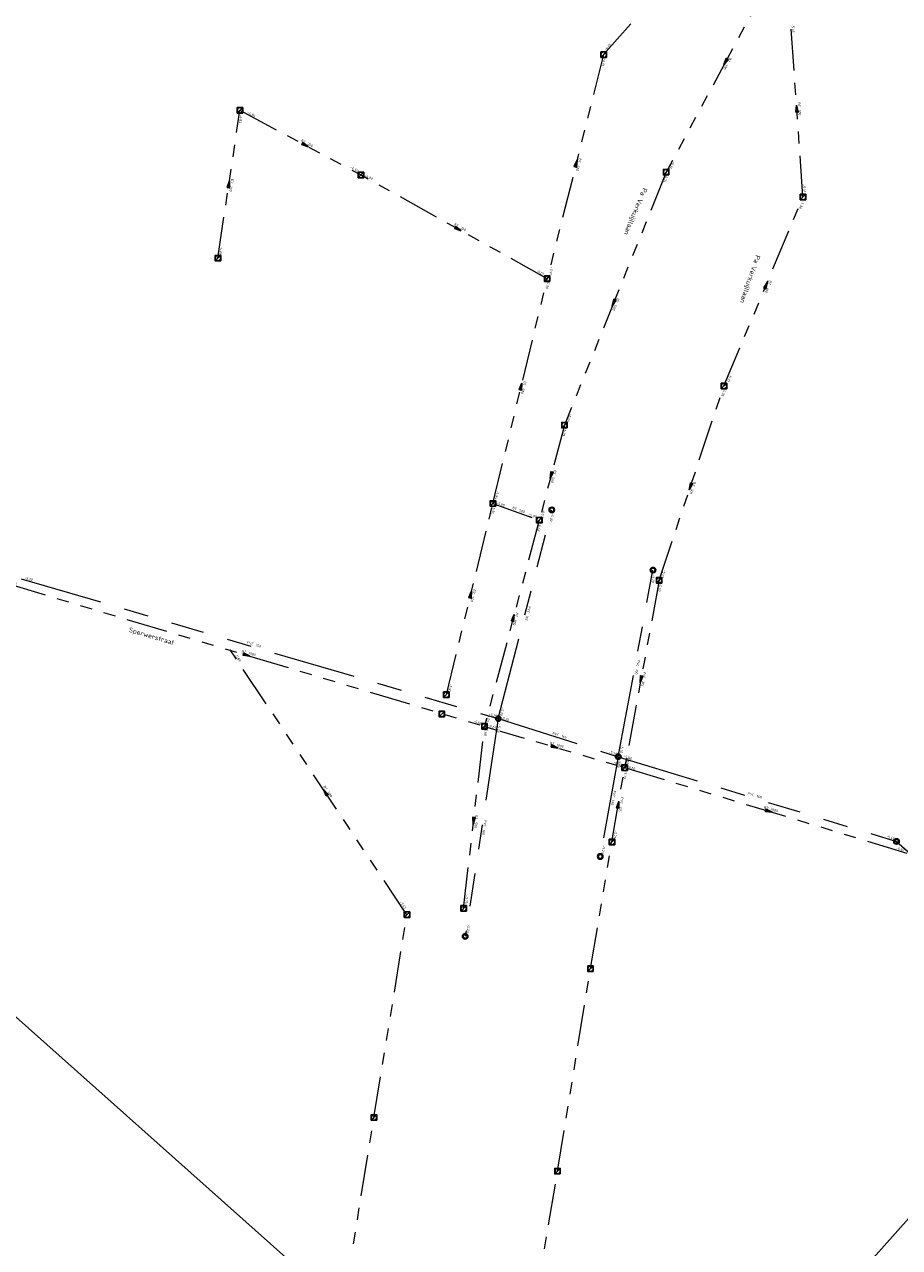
# Model space of a CAD drawing. Header units: metres. Extents: x 113080 to 114329, y 482672 to 483852.
# Tile 14 of 55: x 113505 to 113632, y 483082 to 483260. Entities that reach past the tile are written whole.
import ezdxf
from ezdxf.enums import TextEntityAlignment as Align

# ---------------------------------------------------------------- set-up
doc = ezdxf.new("R2010")
doc.units = ezdxf.units.M
doc.linetypes.add('RI-DRAINAGE', pattern=[19.2, 6, -1.8, 1.8, -1.8, 2.4, -1.8, 1.8, -1.8])
doc.linetypes.add('RI-GWA', pattern=[18.45, 6, -1.8, 1.75, -1.8, 1.75, -1.8, 1.75, -1.8])
doc.layers.get('Defpoints').update_dxf_attribs({"color": 11})
for name, color, linetype, lineweight in [('B-WE-OG-TOPOGRAFIE_STRAATNAAM-T35', 7, 'Continuous', 35), ('B-WE-RI-DRAINAGE_DRAIN-G', 252, 'RI-DRAINAGE', 18), ('B-WE-RI-DRAINAGE_PUT-S', 252, 'Continuous', 25), ('B-WE-RI-GWA_RIOOLPUT_INSPECTIEPUT-S', 252, 'Continuous', 25), ('B-WE-RI-GWA_STROOMRICHTING-S', 252, 'Continuous', 25), ('B-WE-RI-GWA_TRANSPORTLEIDING-G', 252, 'RI-GWA', 18), ('B-WE-RI-OFG_DRAINAGE_STROOMRICHTING-S', 252, 'Continuous', 25), ('B-WE-RI-OFG_GWA_STROOMRICHTING-S', 252, 'Continuous', 25), ('X-XX-AL-WIPEOUT_IN_BLOCK-A', 193, 'Continuous', 25)]:
    doc.layers.add(name, color=color, linetype=linetype, lineweight=lineweight)
doc.styles.add('NLCS-ISO', font='NLCS-ISO.ttf')
doc.styles.add('NLCS-ISO-M200-T35', font='NLCS-ISO.ttf', dxfattribs={"height": 0.7})

# ---------------------------------------------------------------- blocks, each defined once
blk = doc.blocks.new('SRI-DRAIN_PUT-SO')
at = {"lineweight": -3}
for radius in [2, 1.5]:
    blk.add_circle((0, 0), radius, dxfattribs=at)
blk = doc.blocks.new('*U31')
at = {"ltscale": 0.1, "style": 'NLCS-ISO'}
blk.add_attdef('JVA', text='', height=1.8, dxfattribs=at).set_placement((0, -1), align=Align.TOP_CENTER)
for points in [[(-168.21, 2.62), (-173.81, 2.62), (-173.81, 0.62), (-168.21, 0.62)], [(177.54, 2.62), (183.14, 2.62), (183.14, 0.62), (177.54, 0.62)]]:
    blk.add_wipeout(points).dxf.layer = 'X-XX-AL-WIPEOUT_IN_BLOCK-A'
blk.add_attdef('BOBL', text='', height=1.8, dxfattribs=at).set_placement((-168.13, 0), align=Align.BOTTOM_RIGHT)
blk.add_attdef('BOBR', text='', height=1.8, dxfattribs=at).set_placement((177.64, 0), align=Align.BOTTOM_LEFT)
blk.add_wipeout([(4.68, 3.12), (4.68, 1.12), (0, 1.12), (-4.68, 1.12), (-4.68, 3.12), (0, 3.12)]).dxf.layer = 'X-XX-AL-WIPEOUT_IN_BLOCK-A'
blk.add_attdef('MAT', text='', height=1.8, dxfattribs=at).set_placement((-1, 0.5), align=Align.BOTTOM_RIGHT)
blk.add_attdef('DIA', text='', height=1.8, dxfattribs=at).set_placement((1, 0.5), align=Align.BOTTOM_LEFT)
blk = doc.blocks.new('*U32')
at = {"ltscale": 0.1, "style": 'NLCS-ISO'}
blk.add_attdef('JVA', text='', height=1.8, dxfattribs=at).set_placement((0, -1), align=Align.TOP_CENTER)
for points in [[(-38.95, 2.62), (-44.55, 2.62), (-44.55, 0.62), (-38.95, 0.62)], [(37.13, 2.62), (42.73, 2.62), (42.73, 0.62), (37.13, 0.62)]]:
    blk.add_wipeout(points).dxf.layer = 'X-XX-AL-WIPEOUT_IN_BLOCK-A'
blk.add_attdef('BOBL', text='', height=1.8, dxfattribs=at).set_placement((-38.87, 0), align=Align.BOTTOM_RIGHT)
blk.add_attdef('BOBR', text='', height=1.8, dxfattribs=at).set_placement((37.23, 0), align=Align.BOTTOM_LEFT)
blk.add_wipeout([(4.68, 3.12), (4.68, 1.12), (0, 1.12), (-4.68, 1.12), (-4.68, 3.12), (0, 3.12)]).dxf.layer = 'X-XX-AL-WIPEOUT_IN_BLOCK-A'
blk.add_attdef('MAT', text='', height=1.8, dxfattribs=at).set_placement((-1, 0.5), align=Align.BOTTOM_RIGHT)
blk.add_attdef('DIA', text='', height=1.8, dxfattribs=at).set_placement((1, 0.5), align=Align.BOTTOM_LEFT)
blk = doc.blocks.new('*U33')
at = {"ltscale": 0.1, "style": 'NLCS-ISO'}
blk.add_attdef('JVA', text='', height=1.8, dxfattribs=at).set_placement((0, -1), align=Align.TOP_CENTER)
for points in [[(-93.84, 2.62), (-99.44, 2.62), (-99.44, 0.62), (-93.84, 0.62)], [(99.58, 2.62), (105.18, 2.62), (105.18, 0.62), (99.58, 0.62)]]:
    blk.add_wipeout(points).dxf.layer = 'X-XX-AL-WIPEOUT_IN_BLOCK-A'
blk.add_attdef('BOBL', text='', height=1.8, dxfattribs=at).set_placement((-93.76, 0), align=Align.BOTTOM_RIGHT)
blk.add_attdef('BOBR', text='', height=1.8, dxfattribs=at).set_placement((99.68, 0), align=Align.BOTTOM_LEFT)
blk.add_wipeout([(4.68, 3.12), (4.68, 1.12), (0, 1.12), (-4.68, 1.12), (-4.68, 3.12), (0, 3.12)]).dxf.layer = 'X-XX-AL-WIPEOUT_IN_BLOCK-A'
blk.add_attdef('MAT', text='', height=1.8, dxfattribs=at).set_placement((-1, 0.5), align=Align.BOTTOM_RIGHT)
blk.add_attdef('DIA', text='', height=1.8, dxfattribs=at).set_placement((1, 0.5), align=Align.BOTTOM_LEFT)
blk = doc.blocks.new('*U35')
at = {"ltscale": 0.1, "style": 'NLCS-ISO'}
blk.add_attdef('JVA', text='', height=1.8, dxfattribs=at).set_placement((0, -1), align=Align.TOP_CENTER)
for points in [[(-62.83, 2.62), (-68.43, 2.62), (-68.43, 0.62), (-62.83, 0.62)], [(57.05, 2.62), (62.65, 2.62), (62.65, 0.62), (57.05, 0.62)]]:
    blk.add_wipeout(points).dxf.layer = 'X-XX-AL-WIPEOUT_IN_BLOCK-A'
blk.add_attdef('BOBL', text='', height=1.8, dxfattribs=at).set_placement((-62.75, 0), align=Align.BOTTOM_RIGHT)
blk.add_attdef('BOBR', text='', height=1.8, dxfattribs=at).set_placement((57.15, 0), align=Align.BOTTOM_LEFT)
blk.add_wipeout([(4.68, 3.12), (4.68, 1.12), (0, 1.12), (-4.68, 1.12), (-4.68, 3.12), (0, 3.12)]).dxf.layer = 'X-XX-AL-WIPEOUT_IN_BLOCK-A'
blk.add_attdef('MAT', text='', height=1.8, dxfattribs=at).set_placement((-1, 0.5), align=Align.BOTTOM_RIGHT)
blk.add_attdef('DIA', text='', height=1.8, dxfattribs=at).set_placement((1, 0.5), align=Align.BOTTOM_LEFT)
blk = doc.blocks.new('*U36')
at = {"ltscale": 0.1, "style": 'NLCS-ISO'}
blk.add_attdef('JVA', text='', height=1.8, dxfattribs=at).set_placement((0, -1), align=Align.TOP_CENTER)
for points in [[(-69.58, 2.62), (-75.18, 2.62), (-75.18, 0.62), (-69.58, 0.62)], [(70.11, 2.62), (75.71, 2.62), (75.71, 0.62), (70.11, 0.62)]]:
    blk.add_wipeout(points).dxf.layer = 'X-XX-AL-WIPEOUT_IN_BLOCK-A'
blk.add_attdef('BOBL', text='', height=1.8, dxfattribs=at).set_placement((-69.5, 0), align=Align.BOTTOM_RIGHT)
blk.add_attdef('BOBR', text='', height=1.8, dxfattribs=at).set_placement((70.21, 0), align=Align.BOTTOM_LEFT)
blk.add_wipeout([(4.68, 3.12), (4.68, 1.12), (0, 1.12), (-4.68, 1.12), (-4.68, 3.12), (0, 3.12)]).dxf.layer = 'X-XX-AL-WIPEOUT_IN_BLOCK-A'
blk.add_attdef('MAT', text='', height=1.8, dxfattribs=at).set_placement((-1, 0.5), align=Align.BOTTOM_RIGHT)
blk.add_attdef('DIA', text='', height=1.8, dxfattribs=at).set_placement((1, 0.5), align=Align.BOTTOM_LEFT)
blk = doc.blocks.new('*U38')
at = {"ltscale": 0.1, "style": 'NLCS-ISO'}
blk.add_attdef('JVA', text='', height=1.8, dxfattribs=at).set_placement((0, -1), align=Align.TOP_CENTER)
for points in [[(-70.39, 2.62), (-75.99, 2.62), (-75.99, 0.62), (-70.39, 0.62)], [(70.76, 2.62), (76.36, 2.62), (76.36, 0.62), (70.76, 0.62)]]:
    blk.add_wipeout(points).dxf.layer = 'X-XX-AL-WIPEOUT_IN_BLOCK-A'
blk.add_attdef('BOBL', text='', height=1.8, dxfattribs=at).set_placement((-70.31, 0), align=Align.BOTTOM_RIGHT)
blk.add_attdef('BOBR', text='', height=1.8, dxfattribs=at).set_placement((70.86, 0), align=Align.BOTTOM_LEFT)
blk.add_wipeout([(4.68, 3.12), (4.68, 1.12), (0, 1.12), (-4.68, 1.12), (-4.68, 3.12), (0, 3.12)]).dxf.layer = 'X-XX-AL-WIPEOUT_IN_BLOCK-A'
blk.add_attdef('MAT', text='', height=1.8, dxfattribs=at).set_placement((-1, 0.5), align=Align.BOTTOM_RIGHT)
blk.add_attdef('DIA', text='', height=1.8, dxfattribs=at).set_placement((1, 0.5), align=Align.BOTTOM_LEFT)
blk = doc.blocks.new('*U42')
at = {"ltscale": 0.1, "style": 'NLCS-ISO'}
blk.add_attdef('JVA', text='', height=1.8, dxfattribs=at).set_placement((0, -1), align=Align.TOP_CENTER)
for points in [[(-22.81, 2.62), (-28.41, 2.62), (-28.41, 0.62), (-22.81, 0.62)], [(34.64, 2.62), (40.24, 2.62), (40.24, 0.62), (34.64, 0.62)]]:
    blk.add_wipeout(points).dxf.layer = 'X-XX-AL-WIPEOUT_IN_BLOCK-A'
blk.add_attdef('BOBL', text='', height=1.8, dxfattribs=at).set_placement((-22.73, 0), align=Align.BOTTOM_RIGHT)
blk.add_attdef('BOBR', text='', height=1.8, dxfattribs=at).set_placement((34.74, 0), align=Align.BOTTOM_LEFT)
blk.add_wipeout([(4.68, 3.12), (4.68, 1.12), (0, 1.12), (-4.68, 1.12), (-4.68, 3.12), (0, 3.12)]).dxf.layer = 'X-XX-AL-WIPEOUT_IN_BLOCK-A'
blk.add_attdef('MAT', text='', height=1.8, dxfattribs=at).set_placement((-1, 0.5), align=Align.BOTTOM_RIGHT)
blk.add_attdef('DIA', text='', height=1.8, dxfattribs=at).set_placement((1, 0.5), align=Align.BOTTOM_LEFT)
blk = doc.blocks.new('B-SRI-PUT_GWA-SO')
blk.add_line((-1.41, -1.41), (1.41, 1.41))
at = {"lineweight": -3, "flags": 128}
blk.add_lwpolyline([(2, -2), (2, 2), (-2, 2), (-2, -2)], close=True, dxfattribs=at)
at = {"lineweight": -3}
blk.add_circle((0, 0), 2, dxfattribs=at)
blk = doc.blocks.new('*U110')
at = {"ltscale": 0.1}
blk.add_hatch(color=256, dxfattribs=at).paths.add_polyline_path([(2.5, 0), (-2.5, -0.83), (-2.5, 0.83)])
at = {"ltscale": 0.1, "flags": 128}
blk.add_lwpolyline([(2.5, 0), (-2.5, -0.83), (-2.5, 0.83)], close=True, dxfattribs=at)
at = {"ltscale": 0.1, "style": 'NLCS-ISO'}
for tag, p in [('BOBL', (-174.97, 0)), ('MAT', (-1, 0.5))]:
    blk.add_attdef(tag, text='', height=1.8, dxfattribs=at).set_placement(p, align=Align.BOTTOM_RIGHT)
for tag, p in [('DIA', (1, 0.5)), ('BOBR', (171.88, 0))]:
    blk.add_attdef(tag, text='', height=1.8, dxfattribs=at).set_placement(p, align=Align.BOTTOM_LEFT)
blk.add_attdef('JVA', text='', height=1.8, dxfattribs=at).set_placement((0, -1), align=Align.TOP_CENTER)
blk = doc.blocks.new('*U112')
at = {"ltscale": 0.1}
blk.add_hatch(color=256, dxfattribs=at).paths.add_polyline_path([(-2.5, 0), (2.5, -0.83), (2.5, 0.83)])
at = {"ltscale": 0.1, "flags": 128}
blk.add_lwpolyline([(-2.5, 0), (2.5, -0.83), (2.5, 0.83)], close=True, dxfattribs=at)
at = {"ltscale": 0.1, "style": 'NLCS-ISO'}
for tag, p in [('BOBL', (-113.44, 0)), ('MAT', (-1, 0.5))]:
    blk.add_attdef(tag, text='', height=1.8, dxfattribs=at).set_placement(p, align=Align.BOTTOM_RIGHT)
for tag, p in [('DIA', (1, 0.5)), ('BOBR', (96.46, 0))]:
    blk.add_attdef(tag, text='', height=1.8, dxfattribs=at).set_placement(p, align=Align.BOTTOM_LEFT)
blk.add_attdef('JVA', text='', height=1.8, dxfattribs=at).set_placement((0, -1), align=Align.TOP_CENTER)
blk = doc.blocks.new('*U116')
at = {"ltscale": 0.1}
blk.add_hatch(color=256, dxfattribs=at).paths.add_polyline_path([(-2.5, 0), (2.5, -0.83), (2.5, 0.83)])
at = {"ltscale": 0.1, "flags": 128}
blk.add_lwpolyline([(-2.5, 0), (2.5, -0.83), (2.5, 0.83)], close=True, dxfattribs=at)
at = {"ltscale": 0.1, "style": 'NLCS-ISO'}
for tag, p in [('BOBL', (-60.35, 0)), ('MAT', (-1, 0.5))]:
    blk.add_attdef(tag, text='', height=1.8, dxfattribs=at).set_placement(p, align=Align.BOTTOM_RIGHT)
for tag, p in [('DIA', (1, 0.5)), ('BOBR', (66.43, 0))]:
    blk.add_attdef(tag, text='', height=1.8, dxfattribs=at).set_placement(p, align=Align.BOTTOM_LEFT)
blk.add_attdef('JVA', text='', height=1.8, dxfattribs=at).set_placement((0, -1), align=Align.TOP_CENTER)
blk = doc.blocks.new('*U117')
at = {"ltscale": 0.1}
blk.add_hatch(color=256, dxfattribs=at).paths.add_polyline_path([(-2.5, 0), (2.5, -0.83), (2.5, 0.83)])
at = {"ltscale": 0.1, "flags": 128}
blk.add_lwpolyline([(-2.5, 0), (2.5, -0.83), (2.5, 0.83)], close=True, dxfattribs=at)
at = {"ltscale": 0.1, "style": 'NLCS-ISO'}
for tag, p in [('BOBL', (-65.32, 0)), ('MAT', (-1, 0.5))]:
    blk.add_attdef(tag, text='', height=1.8, dxfattribs=at).set_placement(p, align=Align.BOTTOM_RIGHT)
for tag, p in [('DIA', (1, 0.5)), ('BOBR', (71.79, 0))]:
    blk.add_attdef(tag, text='', height=1.8, dxfattribs=at).set_placement(p, align=Align.BOTTOM_LEFT)
blk.add_attdef('JVA', text='', height=1.8, dxfattribs=at).set_placement((0, -1), align=Align.TOP_CENTER)
blk = doc.blocks.new('*U113')
at = {"ltscale": 0.1}
blk.add_hatch(color=256, dxfattribs=at).paths.add_polyline_path([(2.5, 0), (-2.5, -0.83), (-2.5, 0.83)])
at = {"ltscale": 0.1, "flags": 128}
blk.add_lwpolyline([(2.5, 0), (-2.5, -0.83), (-2.5, 0.83)], close=True, dxfattribs=at)
at = {"ltscale": 0.1, "style": 'NLCS-ISO'}
for tag, p in [('BOBL', (-62.07, 0)), ('MAT', (-1, 0.5))]:
    blk.add_attdef(tag, text='', height=1.8, dxfattribs=at).set_placement(p, align=Align.BOTTOM_RIGHT)
for tag, p in [('DIA', (1, 0.5)), ('BOBR', (54.37, 0))]:
    blk.add_attdef(tag, text='', height=1.8, dxfattribs=at).set_placement(p, align=Align.BOTTOM_LEFT)
blk.add_attdef('JVA', text='', height=1.8, dxfattribs=at).set_placement((0, -1), align=Align.TOP_CENTER)
blk = doc.blocks.new('*U114')
at = {"ltscale": 0.1}
blk.add_hatch(color=256, dxfattribs=at).paths.add_polyline_path([(2.5, 0), (-2.5, -0.83), (-2.5, 0.83)])
at = {"ltscale": 0.1, "flags": 128}
blk.add_lwpolyline([(2.5, 0), (-2.5, -0.83), (-2.5, 0.83)], close=True, dxfattribs=at)
at = {"ltscale": 0.1, "style": 'NLCS-ISO'}
for tag, p in [('BOBL', (-45.06, 0)), ('MAT', (-1, 0.5))]:
    blk.add_attdef(tag, text='', height=1.8, dxfattribs=at).set_placement(p, align=Align.BOTTOM_RIGHT)
for tag, p in [('DIA', (1, 0.5)), ('BOBR', (44.08, 0))]:
    blk.add_attdef(tag, text='', height=1.8, dxfattribs=at).set_placement(p, align=Align.BOTTOM_LEFT)
blk.add_attdef('JVA', text='', height=1.8, dxfattribs=at).set_placement((0, -1), align=Align.TOP_CENTER)
blk = doc.blocks.new('*U115')
at = {"ltscale": 0.1}
blk.add_hatch(color=256, dxfattribs=at).paths.add_polyline_path([(-2.5, 0), (2.5, -0.83), (2.5, 0.83)])
at = {"ltscale": 0.1, "flags": 128}
blk.add_lwpolyline([(-2.5, 0), (2.5, -0.83), (2.5, 0.83)], close=True, dxfattribs=at)
at = {"ltscale": 0.1, "style": 'NLCS-ISO'}
for tag, p in [('BOBL', (-19.18, 0)), ('MAT', (-1, 0.5))]:
    blk.add_attdef(tag, text='', height=1.8, dxfattribs=at).set_placement(p, align=Align.BOTTOM_RIGHT)
for tag, p in [('DIA', (1, 0.5)), ('BOBR', (18.51, 0))]:
    blk.add_attdef(tag, text='', height=1.8, dxfattribs=at).set_placement(p, align=Align.BOTTOM_LEFT)
blk.add_attdef('JVA', text='', height=1.8, dxfattribs=at).set_placement((0, -1), align=Align.TOP_CENTER)
blk = doc.blocks.new('*U157')
at = {"ltscale": 0.1}
blk.add_hatch(color=256, dxfattribs=at).paths.add_polyline_path([(2.5, 0), (-2.5, -0.83), (-2.5, 0.83)])
at = {"ltscale": 0.1, "flags": 128}
blk.add_lwpolyline([(2.5, 0), (-2.5, -0.83), (-2.5, 0.83)], close=True, dxfattribs=at)
at = {"ltscale": 0.1, "style": 'NLCS-ISO'}
for tag, p in [('BOBL', (-101.91, 0)), ('MAT', (-1, 0.5))]:
    blk.add_attdef(tag, text='', height=1.8, dxfattribs=at).set_placement(p, align=Align.BOTTOM_RIGHT)
for tag, p in [('DIA', (1, 0.5)), ('BOBR', (96.25, 0))]:
    blk.add_attdef(tag, text='', height=1.8, dxfattribs=at).set_placement(p, align=Align.BOTTOM_LEFT)
blk.add_attdef('JVA', text='', height=1.8, dxfattribs=at).set_placement((0, -1), align=Align.TOP_CENTER)
blk = doc.blocks.new('*U121')
at = {"ltscale": 0.1}
blk.add_hatch(color=256, dxfattribs=at).paths.add_polyline_path([(2.5, 0), (-2.5, -0.83), (-2.5, 0.83)])
at = {"ltscale": 0.1, "flags": 128}
blk.add_lwpolyline([(2.5, 0), (-2.5, -0.83), (-2.5, 0.83)], close=True, dxfattribs=at)
at = {"ltscale": 0.1, "style": 'NLCS-ISO'}
for tag, p in [('BOBL', (-65.22, 0)), ('MAT', (-1, 0.5))]:
    blk.add_attdef(tag, text='', height=1.8, dxfattribs=at).set_placement(p, align=Align.BOTTOM_RIGHT)
for tag, p in [('DIA', (1, 0.5)), ('BOBR', (56.19, 0))]:
    blk.add_attdef(tag, text='', height=1.8, dxfattribs=at).set_placement(p, align=Align.BOTTOM_LEFT)
blk.add_attdef('JVA', text='', height=1.8, dxfattribs=at).set_placement((0, -1), align=Align.TOP_CENTER)
blk = doc.blocks.new('*U122')
at = {"ltscale": 0.1}
blk.add_hatch(color=256, dxfattribs=at).paths.add_polyline_path([(2.5, 0), (-2.5, -0.83), (-2.5, 0.83)])
at = {"ltscale": 0.1, "flags": 128}
blk.add_lwpolyline([(2.5, 0), (-2.5, -0.83), (-2.5, 0.83)], close=True, dxfattribs=at)
at = {"ltscale": 0.1, "style": 'NLCS-ISO'}
for tag, p in [('BOBL', (-69.65, 0)), ('MAT', (-1, 0.5))]:
    blk.add_attdef(tag, text='', height=1.8, dxfattribs=at).set_placement(p, align=Align.BOTTOM_RIGHT)
for tag, p in [('DIA', (1, 0.5)), ('BOBR', (63.38, 0))]:
    blk.add_attdef(tag, text='', height=1.8, dxfattribs=at).set_placement(p, align=Align.BOTTOM_LEFT)
blk.add_attdef('JVA', text='', height=1.8, dxfattribs=at).set_placement((0, -1), align=Align.TOP_CENTER)
blk = doc.blocks.new('*U123')
at = {"ltscale": 0.1}
blk.add_hatch(color=256, dxfattribs=at).paths.add_polyline_path([(-2.5, 0), (2.5, -0.83), (2.5, 0.83)])
at = {"ltscale": 0.1, "flags": 128}
blk.add_lwpolyline([(-2.5, 0), (2.5, -0.83), (2.5, 0.83)], close=True, dxfattribs=at)
at = {"ltscale": 0.1, "style": 'NLCS-ISO'}
for tag, p in [('BOBL', (-60.67, 0)), ('MAT', (-1, 0.5))]:
    blk.add_attdef(tag, text='', height=1.8, dxfattribs=at).set_placement(p, align=Align.BOTTOM_RIGHT)
for tag, p in [('DIA', (1, 0.5)), ('BOBR', (69.55, 0))]:
    blk.add_attdef(tag, text='', height=1.8, dxfattribs=at).set_placement(p, align=Align.BOTTOM_LEFT)
blk.add_attdef('JVA', text='', height=1.8, dxfattribs=at).set_placement((0, -1), align=Align.TOP_CENTER)
blk = doc.blocks.new('*U124')
at = {"ltscale": 0.1}
blk.add_hatch(color=256, dxfattribs=at).paths.add_polyline_path([(-2.5, 0), (2.5, -0.83), (2.5, 0.83)])
at = {"ltscale": 0.1, "flags": 128}
blk.add_lwpolyline([(-2.5, 0), (2.5, -0.83), (2.5, 0.83)], close=True, dxfattribs=at)
at = {"ltscale": 0.1, "style": 'NLCS-ISO'}
for tag, p in [('BOBL', (-55.13, 0)), ('MAT', (-1, 0.5))]:
    blk.add_attdef(tag, text='', height=1.8, dxfattribs=at).set_placement(p, align=Align.BOTTOM_RIGHT)
for tag, p in [('DIA', (1, 0.5)), ('BOBR', (55.39, 0))]:
    blk.add_attdef(tag, text='', height=1.8, dxfattribs=at).set_placement(p, align=Align.BOTTOM_LEFT)
blk.add_attdef('JVA', text='', height=1.8, dxfattribs=at).set_placement((0, -1), align=Align.TOP_CENTER)
blk = doc.blocks.new('*U118')
at = {"ltscale": 0.1}
blk.add_hatch(color=256, dxfattribs=at).paths.add_polyline_path([(-2.5, 0), (2.5, -0.83), (2.5, 0.83)])
at = {"ltscale": 0.1, "flags": 128}
blk.add_lwpolyline([(-2.5, 0), (2.5, -0.83), (2.5, 0.83)], close=True, dxfattribs=at)
at = {"ltscale": 0.1, "style": 'NLCS-ISO'}
for tag, p in [('BOBL', (-73.35, 0)), ('MAT', (-1, 0.5))]:
    blk.add_attdef(tag, text='', height=1.8, dxfattribs=at).set_placement(p, align=Align.BOTTOM_RIGHT)
for tag, p in [('DIA', (1, 0.5)), ('BOBR', (77.68, 0))]:
    blk.add_attdef(tag, text='', height=1.8, dxfattribs=at).set_placement(p, align=Align.BOTTOM_LEFT)
blk.add_attdef('JVA', text='', height=1.8, dxfattribs=at).set_placement((0, -1), align=Align.TOP_CENTER)
blk = doc.blocks.new('*U119')
at = {"ltscale": 0.1}
blk.add_hatch(color=256, dxfattribs=at).paths.add_polyline_path([(2.5, 0), (-2.5, -0.83), (-2.5, 0.83)])
at = {"ltscale": 0.1, "flags": 128}
blk.add_lwpolyline([(2.5, 0), (-2.5, -0.83), (-2.5, 0.83)], close=True, dxfattribs=at)
at = {"ltscale": 0.1, "style": 'NLCS-ISO'}
for tag, p in [('BOBL', (-29.76, 0)), ('MAT', (-1, 0.5))]:
    blk.add_attdef(tag, text='', height=1.8, dxfattribs=at).set_placement(p, align=Align.BOTTOM_RIGHT)
for tag, p in [('DIA', (1, 0.5)), ('BOBR', (25.26, 0))]:
    blk.add_attdef(tag, text='', height=1.8, dxfattribs=at).set_placement(p, align=Align.BOTTOM_LEFT)
blk.add_attdef('JVA', text='', height=1.8, dxfattribs=at).set_placement((0, -1), align=Align.TOP_CENTER)
blk = doc.blocks.new('*U120')
at = {"ltscale": 0.1}
blk.add_hatch(color=256, dxfattribs=at).paths.add_polyline_path([(2.5, 0), (-2.5, -0.83), (-2.5, 0.83)])
at = {"ltscale": 0.1, "flags": 128}
blk.add_lwpolyline([(2.5, 0), (-2.5, -0.83), (-2.5, 0.83)], close=True, dxfattribs=at)
at = {"ltscale": 0.1, "style": 'NLCS-ISO'}
for tag, p in [('BOBL', (-94.87, 0)), ('MAT', (-1, 0.5))]:
    blk.add_attdef(tag, text='', height=1.8, dxfattribs=at).set_placement(p, align=Align.BOTTOM_RIGHT)
for tag, p in [('DIA', (1, 0.5)), ('BOBR', (86.49, 0))]:
    blk.add_attdef(tag, text='', height=1.8, dxfattribs=at).set_placement(p, align=Align.BOTTOM_LEFT)
blk.add_attdef('JVA', text='', height=1.8, dxfattribs=at).set_placement((0, -1), align=Align.TOP_CENTER)
blk = doc.blocks.new('*U129')
at = {"ltscale": 0.1}
blk.add_hatch(color=256, dxfattribs=at).paths.add_polyline_path([(2.5, 0), (-2.5, -0.83), (-2.5, 0.83)])
at = {"ltscale": 0.1, "flags": 128}
blk.add_lwpolyline([(2.5, 0), (-2.5, -0.83), (-2.5, 0.83)], close=True, dxfattribs=at)
at = {"ltscale": 0.1, "style": 'NLCS-ISO'}
for tag, p in [('BOBL', (-72.07, 0)), ('MAT', (-1, 0.5))]:
    blk.add_attdef(tag, text='', height=1.8, dxfattribs=at).set_placement(p, align=Align.BOTTOM_RIGHT)
for tag, p in [('DIA', (1, 0.5)), ('BOBR', (64.36, 0))]:
    blk.add_attdef(tag, text='', height=1.8, dxfattribs=at).set_placement(p, align=Align.BOTTOM_LEFT)
blk.add_attdef('JVA', text='', height=1.8, dxfattribs=at).set_placement((0, -1), align=Align.TOP_CENTER)
blk = doc.blocks.new('*U128')
at = {"ltscale": 0.1}
blk.add_hatch(color=256, dxfattribs=at).paths.add_polyline_path([(2.5, 0), (-2.5, -0.83), (-2.5, 0.83)])
at = {"ltscale": 0.1, "flags": 128}
blk.add_lwpolyline([(2.5, 0), (-2.5, -0.83), (-2.5, 0.83)], close=True, dxfattribs=at)
at = {"ltscale": 0.1, "style": 'NLCS-ISO'}
for tag, p in [('BOBL', (-41.9, 0)), ('MAT', (-1, 0.5))]:
    blk.add_attdef(tag, text='', height=1.8, dxfattribs=at).set_placement(p, align=Align.BOTTOM_RIGHT)
for tag, p in [('DIA', (1, 0.5)), ('BOBR', (36.45, 0))]:
    blk.add_attdef(tag, text='', height=1.8, dxfattribs=at).set_placement(p, align=Align.BOTTOM_LEFT)
blk.add_attdef('JVA', text='', height=1.8, dxfattribs=at).set_placement((0, -1), align=Align.TOP_CENTER)
blk = doc.blocks.new('*U127')
at = {"ltscale": 0.1}
blk.add_hatch(color=256, dxfattribs=at).paths.add_polyline_path([(-2.5, 0), (2.5, -0.83), (2.5, 0.83)])
at = {"ltscale": 0.1, "flags": 128}
blk.add_lwpolyline([(-2.5, 0), (2.5, -0.83), (2.5, 0.83)], close=True, dxfattribs=at)
at = {"ltscale": 0.1, "style": 'NLCS-ISO'}
for tag, p in [('BOBL', (-45.06, 0)), ('MAT', (-1, 0.5))]:
    blk.add_attdef(tag, text='', height=1.8, dxfattribs=at).set_placement(p, align=Align.BOTTOM_RIGHT)
for tag, p in [('DIA', (1, 0.5)), ('BOBR', (45.3, 0))]:
    blk.add_attdef(tag, text='', height=1.8, dxfattribs=at).set_placement(p, align=Align.BOTTOM_LEFT)
blk.add_attdef('JVA', text='', height=1.8, dxfattribs=at).set_placement((0, -1), align=Align.TOP_CENTER)
blk = doc.blocks.new('*U130')
at = {"ltscale": 0.1}
blk.add_hatch(color=256, dxfattribs=at).paths.add_polyline_path([(-2.5, 0), (2.5, -0.83), (2.5, 0.83)])
at = {"ltscale": 0.1, "flags": 128}
blk.add_lwpolyline([(-2.5, 0), (2.5, -0.83), (2.5, 0.83)], close=True, dxfattribs=at)
at = {"ltscale": 0.1, "style": 'NLCS-ISO'}
for tag, p in [('BOBL', (-73.36, 0)), ('MAT', (-1, 0.5))]:
    blk.add_attdef(tag, text='', height=1.8, dxfattribs=at).set_placement(p, align=Align.BOTTOM_RIGHT)
for tag, p in [('DIA', (1, 0.5)), ('BOBR', (77.18, 0))]:
    blk.add_attdef(tag, text='', height=1.8, dxfattribs=at).set_placement(p, align=Align.BOTTOM_LEFT)
blk.add_attdef('JVA', text='', height=1.8, dxfattribs=at).set_placement((0, -1), align=Align.TOP_CENTER)
blk = doc.blocks.new('*U131')
at = {"ltscale": 0.1}
blk.add_hatch(color=256, dxfattribs=at).paths.add_polyline_path([(2.5, 0), (-2.5, -0.83), (-2.5, 0.83)])
at = {"ltscale": 0.1, "flags": 128}
blk.add_lwpolyline([(2.5, 0), (-2.5, -0.83), (-2.5, 0.83)], close=True, dxfattribs=at)
at = {"ltscale": 0.1, "style": 'NLCS-ISO'}
for tag, p in [('BOBL', (-96.49, 0)), ('MAT', (-1, 0.5))]:
    blk.add_attdef(tag, text='', height=1.8, dxfattribs=at).set_placement(p, align=Align.BOTTOM_RIGHT)
for tag, p in [('DIA', (1, 0.5)), ('BOBR', (88.76, 0))]:
    blk.add_attdef(tag, text='', height=1.8, dxfattribs=at).set_placement(p, align=Align.BOTTOM_LEFT)
blk.add_attdef('JVA', text='', height=1.8, dxfattribs=at).set_placement((0, -1), align=Align.TOP_CENTER)
blk = doc.blocks.new('*U149')
at = {"ltscale": 0.1}
blk.add_hatch(color=256, dxfattribs=at).paths.add_polyline_path([(2.5, 0), (-2.5, -0.83), (-2.5, 0.83)])
at = {"ltscale": 0.1, "flags": 128}
blk.add_lwpolyline([(2.5, 0), (-2.5, -0.83), (-2.5, 0.83)], close=True, dxfattribs=at)
at = {"ltscale": 0.1, "style": 'NLCS-ISO'}
for tag, p in [('BOBL', (-94.27, 0)), ('MAT', (-1, 0.5))]:
    blk.add_attdef(tag, text='', height=1.8, dxfattribs=at).set_placement(p, align=Align.BOTTOM_RIGHT)
for tag, p in [('DIA', (1, 0.5)), ('BOBR', (81.55, 0))]:
    blk.add_attdef(tag, text='', height=1.8, dxfattribs=at).set_placement(p, align=Align.BOTTOM_LEFT)
blk.add_attdef('JVA', text='', height=1.8, dxfattribs=at).set_placement((0, -1), align=Align.TOP_CENTER)
blk = doc.blocks.new('*U46')
at = {"ltscale": 0.1, "style": 'NLCS-ISO'}
blk.add_attdef('JVA', text='', height=1.8, dxfattribs=at).set_placement((0, -1), align=Align.TOP_CENTER)
for points in [[(-10.15, 2.62), (-15.75, 2.62), (-15.75, 0.62), (-10.15, 0.62)], [(8.17, 2.62), (13.77, 2.62), (13.77, 0.62), (8.17, 0.62)]]:
    blk.add_wipeout(points).dxf.layer = 'X-XX-AL-WIPEOUT_IN_BLOCK-A'
blk.add_attdef('BOBL', text='', height=1.8, dxfattribs=at).set_placement((-10.07, 0), align=Align.BOTTOM_RIGHT)
blk.add_wipeout([(4.68, 3.12), (4.68, 1.12), (0, 1.12), (-4.68, 1.12), (-4.68, 3.12), (0, 3.12)]).dxf.layer = 'X-XX-AL-WIPEOUT_IN_BLOCK-A'
blk.add_attdef('MAT', text='', height=1.8, dxfattribs=at).set_placement((-1, 0.5), align=Align.BOTTOM_RIGHT)
for tag, p in [('DIA', (1, 0.5)), ('BOBR', (8.27, 0))]:
    blk.add_attdef(tag, text='', height=1.8, dxfattribs=at).set_placement(p, align=Align.BOTTOM_LEFT)

msp = doc.modelspace()

# ---------------------------------------------------------------- linework, layer by layer
at = {"layer": 'B-WE-RI-DRAINAGE_DRAIN-G', "ltscale": 2, "flags": 128}
for points in [[(113573.88, 483159.21), (113581.66, 483189.58)], [(113591.33, 483153.68), (113596.38, 483180.82)], [(113504.49, 483179.57), (113573.88, 483159.21)], [(113573.88, 483159.21), (113569.06, 483127.55)], [(113573.88, 483159.21), (113591.33, 483153.68)], [(113591.33, 483153.68), (113588.71, 483139.16)], [(113591.33, 483153.68), (113631.8, 483141.35)], [(113631.8, 483141.35), (113696.62, 483083.84)]]:
    msp.add_lwpolyline(points, dxfattribs=at)
at = {"layer": 'B-WE-RI-GWA_TRANSPORTLEIDING-G', "flags": 128}
for points in [[(113589.2, 483255.8), (113616.3, 483286.4)], [(113616.7, 483272.9), (113598.3, 483238.7)], [(113618.2, 483235.1), (113616.4, 483260.7)], [(113589.2, 483255.8), (113581, 483223.2)], [(113533.1, 483226.2), (113536.3, 483247.7)], [(113536.3, 483247.7), (113553.9, 483238.3)], [(113581, 483223.2), (113553.9, 483238.3)], [(113598.3, 483238.7), (113583.5, 483201.9)], [(113606.7, 483207.6), (113618.2, 483235.1)], [(113573.1, 483190.5), (113581, 483223.2)], [(113597.29, 483179.34), (113606.7, 483207.6)], [(113583.5, 483201.9), (113579.84, 483188.08)], [(113566.33, 483162.71), (113573.1, 483190.5)], [(113573.1, 483190.5), (113579.84, 483188.08)], [(113579.84, 483188.08), (113571.87, 483158.09)], [(113502.2, 483178.95), (113571.87, 483158.09)], [(113597.29, 483179.34), (113592.26, 483152.09)], [(113560.6, 483130.7), (113534.9, 483169.2)], [(113568.84, 483131.61), (113571.87, 483158.09)], [(113571.87, 483158.09), (113592.26, 483152.09)], [(113590.41, 483141.28), (113592.26, 483152.09)], [(113592.26, 483152.09), (113633.34, 483139.66)], [(113587.3, 483122.85), (113590.41, 483141.28)], [(113555.8, 483101.2), (113560.6, 483130.7)], [(113582.5, 483093.4), (113587.3, 483122.85)], [(113551, 483071.6), (113555.8, 483101.2)], [(113578.1, 483067.4), (113582.5, 483093.4)]]:
    msp.add_lwpolyline(points, dxfattribs=at)
at = {"layer": 'Defpoints', "flags": 128}
msp.add_lwpolyline([(113511.79, 483591.39), (113830.43, 483307.45), (113590.65, 483038.38), (113272.02, 483322.31)], close=True, dxfattribs=at)

# ---------------------------------------------------------------- block references
at = {"layer": 'B-WE-RI-DRAINAGE_PUT-S', "xscale": 0.2, "yscale": 0.2, "zscale": 0.2}
for p in [(113581.66, 483189.58), (113596.38, 483180.82), (113573.88, 483159.21), (113591.33, 483153.68), (113631.8, 483141.35), (113588.71, 483139.16), (113569.06, 483127.55)]:
    msp.add_blockref('SRI-DRAIN_PUT-SO', p, dxfattribs=at)
at = {"layer": 'B-WE-RI-GWA_RIOOLPUT_INSPECTIEPUT-S', "xscale": 0.2, "yscale": 0.2, "zscale": 0.2}
for p in [(113589.2, 483255.8), (113536.3, 483247.7), (113553.9, 483238.3), (113598.3, 483238.7), (113618.2, 483235.1), (113533.1, 483226.2), (113581, 483223.2), (113606.7, 483207.6), (113583.5, 483201.9), (113573.1, 483190.5), (113560.6, 483130.7), (113587.3, 483122.85), (113555.8, 483101.2), (113582.5, 483093.4)]:
    msp.add_blockref('B-SRI-PUT_GWA-SO', p, dxfattribs=at)
at = {"layer": 'B-WE-RI-GWA_STROOMRICHTING-S'}
for name, p, xscale, yscale, zscale, rotation, values in [('*U131', (113603.17, 483271.58), 0.2000000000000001, 0.2000000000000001, 0.2000000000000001, 48.47122731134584, {'MAT': 'BT', 'DIA': '500', 'BOBL': '-6.19', 'BOBR': '-6.24'}), ('*U149', (113606.93, 483254.74), 0.2, 0.2, 0.2, 241.7192288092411, {'MAT': 'BT', 'DIA': '500', 'BOBL': '-6.18', 'BOBR': '-6.24'}), ('*U124', (113617.3, 483247.96), 0.2, 0.2, 0.2, 274.0219901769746, {'MAT': 'BT', 'DIA': '300', 'BOBL': '-5.49', 'BOBR': '-5.41'}), ('*U130', (113585.22, 483239.96), 0.2, 0.2, 0.2, 255.8810786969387, {'MAT': 'BT', 'DIA': '500', 'BOBL': '-6.10', 'BOBR': '-5.91'}), ('*U127', (113534.7, 483236.95), 0.2, 0.2, 0.2, 261.534402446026, {'MAT': 'BT', 'DIA': '200', 'BOBL': '-4.83', 'BOBR': '-4.80'}), ('*U128', (113545.81, 483242.62), 0.2, 0.2, 0.2, 331.8937301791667, {'MAT': 'BT', 'DIA': '200', 'BOBL': '-4.84', 'BOBR': '-4.99'}), ('*U129', (113568.06, 483230.41), 0.2, 0.2, 0.2, 330.8736416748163, {'MAT': 'BT', 'DIA': '200', 'BOBL': '-4.99', 'BOBR': '-5.07'}), ('*U120', (113590.65, 483219.69), 0.2, 0.2, 0.2, 248.0912951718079, {'MAT': 'BT', 'DIA': '500', 'BOBL': '-6.24', 'BOBR': '-6.29'}), ('*U123', (113612.84, 483222.27), 0.2, 0.2, 0.2, 247.3062050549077, {'MAT': 'BT', 'DIA': '300', 'BOBL': '-5.38', 'BOBR': '-5.27'}), ('*U118', (113577.21, 483207.53), 0.2, 0.2, 0.2, 256.4181475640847, {'MAT': 'BT', 'DIA': '500', 'BOBL': '-5.90', 'BOBR': '-5.84'})]:
    msp.add_blockref(name, p, dxfattribs=dict(at, xscale=xscale, yscale=yscale, zscale=zscale, rotation=rotation)).add_auto_attribs(values)

# ---------------------------------------------------------------- texts
at = {"layer": 'B-WE-OG-TOPOGRAFIE_STRAATNAAM-T35', "linetype": 'Continuous', "lineweight": 13, "style": 'NLCS-ISO-M200-T35'}
for rotation, p in [(247.4486, (113593.86, 483232.99)), (251.4006, (113610.52, 483223.13))]:
    msp.add_text('Pa Verkuijllaan', height=0.7, rotation=rotation, dxfattribs=at).set_placement(p, align=Align.MIDDLE_CENTER)

# ---------------------------------------------------------------- next in the draw order: block references
at = {"layer": 'B-WE-RI-OFG_DRAINAGE_STROOMRICHTING-S', "xscale": 0.2, "yscale": 0.2, "zscale": 0.2}
for name, p, rotation, values in [('*U31', (113538.35, 483169.63), 343.647570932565, {'MAT': 'PVC', 'DIA': '160', 'BOBL': '-5.20', 'BOBR': '-5.20'}), ('*U33', (113611.17, 483147.64), 343.0555875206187, {'MAT': 'PVC', 'DIA': '160', 'BOBL': '-5.40', 'BOBR': '-5.40'})]:
    msp.add_blockref(name, p, dxfattribs=dict(at, rotation=rotation)).add_auto_attribs(values)

# ---------------------------------------------------------------- next in the draw order: block references
at = {"layer": 'B-WE-RI-GWA_RIOOLPUT_INSPECTIEPUT-S', "xscale": 0.2, "yscale": 0.2, "zscale": 0.2}
for p in [(113566.33, 483162.71), (113565.66, 483159.89)]:
    msp.add_blockref('B-SRI-PUT_GWA-SO', p, dxfattribs=at)
at = {"layer": 'B-WE-RI-GWA_STROOMRICHTING-S', "xscale": 0.2, "yscale": 0.2, "zscale": 0.2}
for name, p, rotation, values in [('*U112', (113548.72, 483148.5), 303.7243969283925, {'MAT': 'BT', 'DIA': '500', 'BOBL': '-5.80', 'BOBR': '-5.67'}), ('*U157', (113613.26, 483145.74), 343.1652173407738, {'MAT': 'BT', 'DIA': '1000', 'BOBL': '-6.62', 'BOBR': '-6.63'})]:
    msp.add_blockref(name, p, dxfattribs=dict(at, rotation=rotation)).add_auto_attribs(values)
at = {"layer": 'B-WE-RI-OFG_DRAINAGE_STROOMRICHTING-S', "xscale": 0.2, "yscale": 0.2, "zscale": 0.2, "rotation": 342.4163079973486}
msp.add_blockref('*U32', (113582.78, 483156.39), dxfattribs=at).add_auto_attribs({'MAT': 'PVC', 'DIA': '160', 'BOBL': '-5.20', 'BOBR': '-5.20'})

# ---------------------------------------------------------------- next in the draw order: texts
at = {"layer": 'B-WE-OG-TOPOGRAFIE_STRAATNAAM-T35', "linetype": 'Continuous', "lineweight": 13, "style": 'NLCS-ISO-M200-T35'}
msp.add_text('Sperwerstraat', height=0.7, rotation=343.4046, dxfattribs=at).set_placement((113523.45, 483171.21), align=Align.MIDDLE_CENTER)

# ---------------------------------------------------------------- next in the draw order: block references
at = {"layer": 'B-WE-RI-OFG_DRAINAGE_STROOMRICHTING-S', "xscale": 0.2, "yscale": 0.2, "zscale": 0.2}
for name, p, rotation in [('*U36', (113577.8, 483174.5), 255.6313153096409), ('*U35', (113593.75, 483166.67), 259.4593926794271), ('*U38', (113571.46, 483143.33), 261.3436131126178), ('*U42', (113590.24, 483147.65), 259.7715663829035)]:
    msp.add_blockref(name, p, dxfattribs=dict(at, rotation=rotation)).add_auto_attribs({'MAT': 'PVC', 'DIA': '160', 'BOBL': '-5.20', 'BOBR': '-5.20'})

# ---------------------------------------------------------------- next in the draw order: block references
at = {"layer": 'B-WE-RI-GWA_RIOOLPUT_INSPECTIEPUT-S', "xscale": 0.2, "yscale": 0.2, "zscale": 0.2}
for p in [(113579.84, 483188.08), (113597.29, 483179.34), (113571.87, 483158.09), (113592.26, 483152.09), (113590.41, 483141.28), (113568.84, 483131.61)]:
    msp.add_blockref('B-SRI-PUT_GWA-SO', p, dxfattribs=at)
at = {"layer": 'B-WE-RI-GWA_STROOMRICHTING-S', "xscale": 0.2, "yscale": 0.2, "zscale": 0.2}
for name, p, rotation, values in [('*U122', (113601.82, 483192.96), 251.5833001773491, {'MAT': 'BT', 'DIA': '300', 'BOBL': '-5.26', 'BOBR': '-5.29'}), ('*U119', (113581.57, 483194.61), 255.1666830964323, {'MAT': 'BT', 'DIA': '500', 'BOBL': '-6.29', 'BOBR': '-6.57'}), ('*U116', (113569.88, 483177.26), 256.3087027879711, {'MAT': 'BT', 'DIA': '500', 'BOBL': '-5.84', 'BOBR': '-5.81'}), ('*U117', (113576.07, 483173.9), 255.1173472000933, {'MAT': 'BT', 'DIA': '800', 'BOBL': '-6.62', 'BOBR': '-6.50'}), ('*U110', (113537.28, 483168.45), 343.331694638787, {'MAT': 'BT', 'DIA': '1000', 'BOBL': '-6.57', 'BOBR': '-6.61'}), ('*U121', (113594.63, 483164.94), 259.5416549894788, {'MAT': 'PVC', 'DIA': '315', 'BOBL': '-5.70', 'BOBR': '-5.80'}), ('*U113', (113570.3, 483144.37), 263.4722652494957, {'MAT': 'BT', 'DIA': '500', 'BOBL': '-5.68', 'BOBR': '-5.75'}), ('*U114', (113582.1, 483155.08), 343.6028532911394, {'MAT': 'BT', 'DIA': '1000', 'BOBL': '-6.61', 'BOBR': '-6.62'}), ('*U115', (113591.34, 483146.69), 260.2886046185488, {'MAT': 'PVC', 'DIA': '315', 'BOBL': '-5.79', 'BOBR': '-5.75'})]:
    msp.add_blockref(name, p, dxfattribs=dict(at, rotation=rotation)).add_auto_attribs(values)

# ---------------------------------------------------------------- next in the draw order: block references
at = {"layer": 'B-WE-RI-OFG_GWA_STROOMRICHTING-S', "xscale": 0.2, "yscale": 0.2, "zscale": 0.2, "rotation": 340.2493017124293}
msp.add_blockref('*U46', (113576.62, 483189.24), dxfattribs=at).add_auto_attribs({'MAT': 'BT', 'DIA': '500', 'BOBL': '-5.95', 'BOBR': '-5.95'})

doc.saveas('drawing.dxf')
